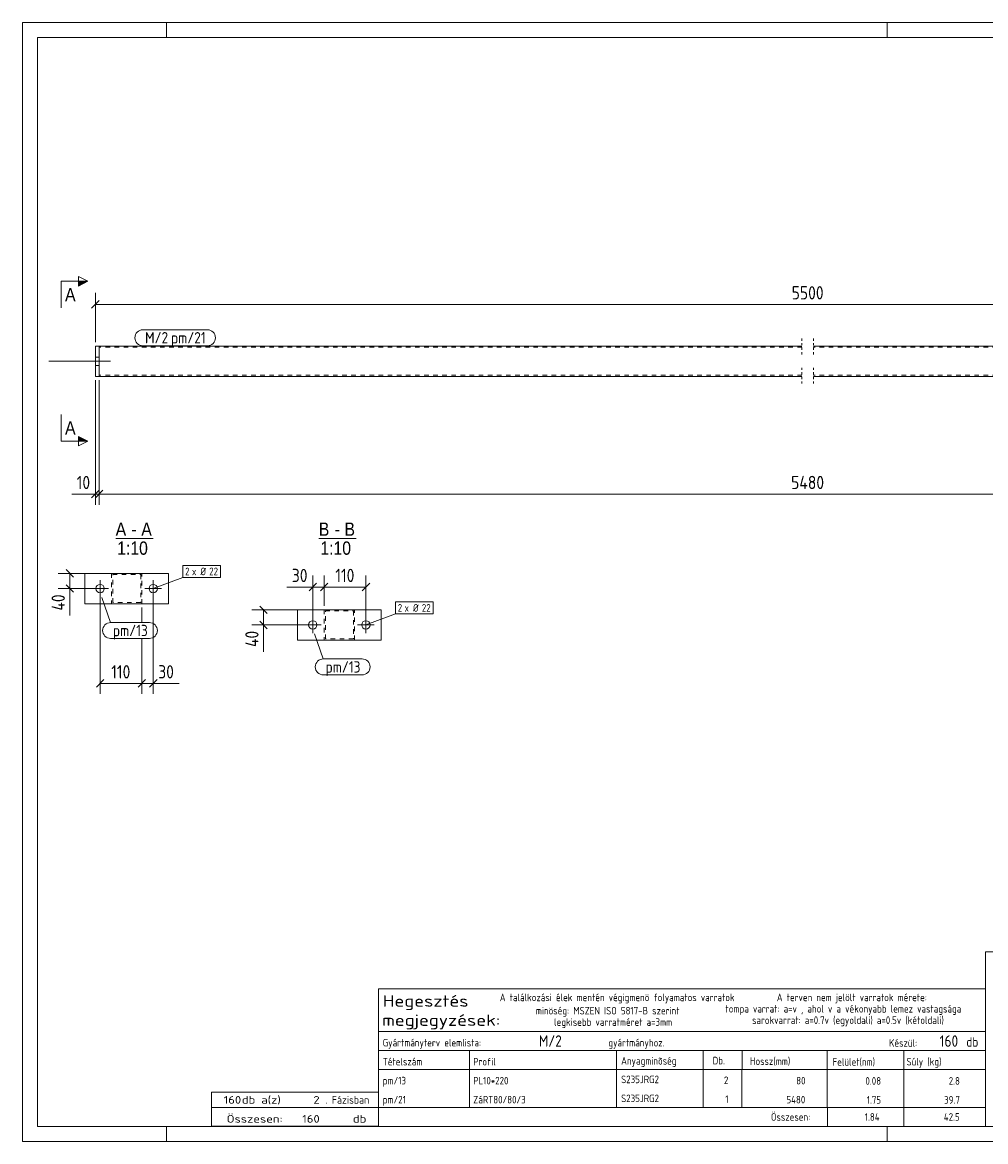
# Model space of a CAD drawing. Header units: millimetres. Extents: x 1 to 419, y 1 to 296.
# Tile 1 of 2: x 1 to 255, y 1 to 296. Entities that reach past the tile are written whole.
import ezdxf

# ---------------------------------------------------------------- set-up
doc = ezdxf.new("R2010")
doc.units = ezdxf.units.MM
doc.header["$LTSCALE"] = 0.6
for name, pattern in [('XKITLINE00', [0]), ('XKITLINE01', [4, 1, -1, 1, -1]), ('XKITLINE02', [4, 2, -2])]:
    doc.linetypes.add(name, pattern=pattern)
for name, color, linetype, lineweight in [('Bolt', 7, 'Continuous', 0), ('BoltMark', 3, 'Continuous', 0), ('DrawingSheet', 5, 'Continuous', 0), ('OtherObjectType', 1, 'Continuous', 0), ('Part', 2, 'Continuous', 0), ('PartMark', 3, 'Continuous', 0), ('Section', 6, 'Continuous', 0), ('Z-DIMENSIONS', 1, 'Continuous', 0)]:
    doc.layers.add(name, color=color, linetype=linetype, lineweight=lineweight)
doc.styles.add('ARIAL', font='ARIAL.TTF')
doc.styles.add('ISOCPEUR', font='ISOCPEUR.TTF')

msp = doc.modelspace()

# ---------------------------------------------------------------- hatches: boundary and pattern name
at = {"layer": 'Section'}
for points in [[(15.75, 227.75), (18.25, 227.75), (15.75, 226.5)], [(15.75, 186.87), (18.25, 185.62), (15.75, 185.62)]]:
    msp.add_hatch(color=6, dxfattribs=at).paths.add_polyline_path(points, flags=17)

# ---------------------------------------------------------------- linework, layer by layer
at = {"layer": 'Bolt', "color": 3, "linetype": 'XKITLINE00', "lineweight": 0}
for p, q in [((8, 206.68), (24.25, 206.68)), ((8, 206.68), (24.25, 206.68)), ((20.25, 207.78), (21.25, 207.78)), ((20.25, 207.78), (21.25, 207.78)), ((20.25, 205.58), (21.25, 205.58)), ((20.25, 205.58), (21.25, 205.58)), ((21.5, 144.58), (21.5, 148.98)), ((35.5, 144.58), (35.5, 148.98)), ((23.7, 146.78), (19.3, 146.78)), ((37.7, 146.78), (33.3, 146.78)), ((77.56, 134.98), (77.56, 139.38)), ((91.56, 134.98), (91.56, 139.38)), ((75.36, 137.18), (79.76, 137.18)), ((89.36, 137.18), (93.76, 137.18))]:
    msp.add_line(p, q, dxfattribs=at)
for centre in [(21.5, 146.78), (35.5, 146.78), (77.56, 137.18), (91.56, 137.18)]:
    msp.add_circle(centre, 1.1, dxfattribs=at)
at = {"layer": 'BoltMark', "color": 7, "linetype": 'XKITLINE00', "lineweight": 0}
for p, q in [((43.29, 152.88), (53.26, 152.88)), ((43.29, 149.68), (43.29, 152.88)), ((53.26, 149.68), (53.26, 152.88)), ((35.5, 146.78), (43.29, 149.68)), ((43.29, 149.68), (53.26, 149.68)), ((99.35, 143.28), (109.31, 143.28)), ((99.35, 140.08), (99.35, 143.28)), ((109.31, 140.08), (109.31, 143.28)), ((91.56, 137.18), (99.35, 140.08)), ((99.35, 140.08), (109.31, 140.08))]:
    msp.add_line(p, q, dxfattribs=at)
at = {"layer": 'DrawingSheet', "color": 2, "linetype": 'XKITLINE00', "lineweight": 0}
for p, q in [((419, 296), (1, 296)), ((1, 296), (1, 1)), ((39, 292), (39, 296)), ((229, 292), (229, 296)), ((39, 1), (39, 5)), ((229, 1), (229, 5)), ((1, 1), (419, 1))]:
    msp.add_line(p, q, dxfattribs=at)
at = {"layer": 'DrawingSheet', "color": 3, "linetype": 'XKITLINE00', "lineweight": 0}
for p, q in [((415, 292), (5, 292)), ((5, 292), (5, 5)), ((5, 5), (415, 5))]:
    msp.add_line(p, q, dxfattribs=at)
at = {"layer": 'OtherObjectType', "color": 6, "linetype": 'XKITLINE00', "lineweight": 0}
for p, q in [((25.59, 159.93), (35.47, 159.93)), ((79.14, 159.93), (89.03, 159.93))]:
    msp.add_line(p, q, dxfattribs=at)
at = {"layer": 'OtherObjectType', "color": 7, "linetype": 'XKITLINE00', "lineweight": 0}
for p, q in [((254.84, 51.05), (254.84, 6.75)), ((254.84, 51.05), (415, 51.05)), ((94.84, 30.01), (94.84, 41.26)), ((94.84, 41.26), (254.84, 41.26)), ((254.84, 41.26), (254.84, 30.01)), ((94.84, 30.01), (254.84, 30.01)), ((94.84, 30.01), (254.84, 30.01)), ((94.84, 30.01), (94.84, 25.01)), ((254.84, 30.01), (254.84, 25.01)), ((94.84, 25.01), (254.84, 25.01)), ((94.84, 25.01), (94.84, 20.01)), ((118.84, 25.01), (118.84, 20.01)), ((157.61, 20.01), (157.61, 25.01)), ((180.5, 25.01), (180.5, 20.01)), ((190.7, 25), (190.7, 20.13)), ((213.15, 25.01), (213.15, 20.01)), ((233.33, 25.01), (233.33, 20.01)), ((254.84, 25.01), (254.84, 20.01)), ((94.84, 20.01), (254.84, 20.01)), ((94.84, 20.01), (94.84, 15.01)), ((118.84, 20.01), (118.84, 15.01)), ((157.61, 15.01), (157.61, 20.01)), ((180.5, 20.01), (180.5, 15.01)), ((190.67, 20), (190.67, 15)), ((213.18, 20.01), (213.18, 15.01)), ((233.33, 20.01), (233.33, 15.01)), ((254.84, 20.01), (254.84, 15.01)), ((94.84, 15), (94.84, 10)), ((118.84, 15), (118.84, 10)), ((157.61, 10), (157.61, 15)), ((180.5, 15), (180.5, 10)), ((190.67, 15), (190.67, 10)), ((213.18, 15), (213.18, 10)), ((233.33, 15), (233.33, 10)), ((254.84, 15), (254.84, 10)), ((50.84, 10), (50.84, 14)), ((50.84, 14), (94.84, 14)), ((94.84, 10), (94.84, 14)), ((50.84, 10), (94.84, 10)), ((50.85, 5.02), (50.84, 9.99)), ((50.84, 9.98), (94.74, 9.98)), ((94.84, 10), (254.84, 10)), ((94.84, 10), (94.84, 5)), ((213.19, 10), (213.19, 5)), ((233.31, 10), (233.31, 5)), ((254.84, 10), (254.84, 5)), ((50.89, 5.03), (94.79, 5.03)), ((94.84, 5), (254.84, 5))]:
    msp.add_line(p, q, dxfattribs=at)
at = {"layer": 'Part', "color": 2, "linetype": 'XKITLINE01', "lineweight": 0}
for p, q in [((206.5, 212.68), (206.5, 208.38)), ((209.5, 212.68), (209.5, 208.38)), ((206.5, 204.98), (206.5, 200.68)), ((209.5, 204.98), (209.5, 200.68))]:
    msp.add_line(p, q, dxfattribs=at)
at = {"layer": 'Part', "color": 2, "linetype": 'XKITLINE00', "lineweight": 0}
for p, q in [((21.25, 210.68), (20.25, 210.68)), ((20.25, 210.68), (20.25, 202.68)), ((206.5, 210.68), (21.25, 210.68)), ((21.25, 202.68), (21.25, 210.68)), ((394.75, 210.68), (209.5, 210.68)), ((20.25, 202.68), (21.25, 202.68)), ((206.5, 202.68), (21.25, 202.68)), ((394.75, 202.68), (209.5, 202.68)), ((17.5, 150.78), (17.5, 142.78)), ((39.5, 150.78), (17.5, 150.78)), ((39.5, 142.78), (39.5, 150.78)), ((17.5, 142.78), (39.5, 142.78)), ((73.56, 133.18), (73.56, 141.18)), ((73.56, 141.18), (95.56, 141.18)), ((95.56, 141.18), (95.56, 133.18)), ((95.56, 133.18), (73.56, 133.18))]:
    msp.add_line(p, q, dxfattribs=at)
at = {"layer": 'Part', "color": 7, "linetype": 'XKITLINE02', "lineweight": 0}
for p, q in [((21.25, 202.68), (21.25, 210.68)), ((206.5, 210.38), (21.25, 210.38)), ((394.75, 210.38), (209.5, 210.38)), ((206.5, 202.98), (21.25, 202.98)), ((394.75, 202.98), (209.5, 202.98)), ((32.5, 150.78), (24.5, 150.78)), ((24.5, 150.78), (24.5, 142.78)), ((24.8, 143.08), (24.8, 150.48)), ((24.8, 150.48), (32.2, 150.48)), ((32.2, 150.48), (32.2, 143.08)), ((32.5, 142.78), (32.5, 150.78)), ((24.5, 142.78), (32.5, 142.78)), ((32.2, 143.08), (24.8, 143.08)), ((88.56, 141.18), (80.56, 141.18)), ((80.56, 141.18), (80.56, 133.18)), ((80.86, 133.48), (80.86, 140.88)), ((80.86, 140.88), (88.26, 140.88)), ((88.26, 140.88), (88.26, 133.48)), ((88.56, 133.18), (88.56, 141.18)), ((80.56, 133.18), (88.56, 133.18)), ((88.26, 133.48), (80.86, 133.48))]:
    msp.add_line(p, q, dxfattribs=at)
at = {"layer": 'PartMark', "color": 7, "linetype": 'XKITLINE00', "lineweight": 0}
for p, q in [((32.75, 214.98), (49.8, 214.98)), ((32.75, 210.78), (49.8, 210.78)), ((21.93, 144.41), (24.26, 137.82)), ((24.26, 137.82), (34.48, 137.82)), ((24.26, 133.62), (34.48, 133.62)), ((77.99, 134.81), (80.32, 128.22)), ((80.32, 128.22), (90.54, 128.22)), ((80.32, 124.02), (90.54, 124.02))]:
    msp.add_line(p, q, dxfattribs=at)
for centre, start, end in [((32.75, 212.88), 90, 270), ((49.8, 212.88), 270, 90), ((24.26, 135.72), 90, 270), ((34.48, 135.72), 270, 90), ((80.32, 126.12), 90, 270), ((90.54, 126.12), 270, 90)]:
    msp.add_arc(centre, 2.1, start, end, dxfattribs=at)
at = {"layer": 'Section', "color": 6, "linetype": 'XKITLINE00', "lineweight": 0}
for p, q in [((11.25, 227.75), (11.25, 220.75)), ((11.25, 227.75), (18.25, 227.75)), ((15.75, 226.5), (15.75, 229)), ((15.75, 229), (18.25, 227.75)), ((18.25, 227.75), (15.75, 226.5)), ((11.25, 185.62), (11.25, 192.62)), ((18.25, 185.62), (15.75, 186.87)), ((15.75, 186.87), (15.75, 184.37)), ((11.25, 185.62), (18.25, 185.62)), ((18.25, 185.62), (15.75, 184.37))]:
    msp.add_line(p, q, dxfattribs=at)
at = {"layer": 'Z-DIMENSIONS', "color": 7, "linetype": 'XKITLINE00', "lineweight": 0}
for p, q in [((20.25, 211.68), (20.25, 224.73)), ((21.24, 222.67), (19.26, 220.69)), ((20.25, 221.68), (395.75, 221.68)), ((20.25, 201.68), (20.25, 168.88)), ((21.25, 201.68), (21.25, 168.88)), ((21.25, 201.68), (21.25, 168.88)), ((20.25, 171.68), (14.02, 171.68)), ((20.25, 171.68), (14.02, 171.68)), ((21.24, 172.67), (19.26, 170.69)), ((20.25, 171.68), (21.25, 171.68)), ((22.24, 172.67), (20.26, 170.69)), ((22.24, 172.67), (20.26, 170.69)), ((21.25, 171.68), (394.75, 171.68)), ((23.5, 150.78), (10.45, 150.78)), ((12.51, 151.77), (14.49, 149.79)), ((13.5, 146.78), (13.5, 150.78)), ((12.51, 147.77), (14.49, 145.79)), ((78.55, 148.17), (76.57, 146.19)), ((77.56, 138.18), (77.56, 150.23)), ((81.55, 148.17), (79.57, 146.19)), ((81.55, 148.17), (79.57, 146.19)), ((80.56, 142.18), (80.56, 150.23)), ((80.56, 142.18), (80.56, 150.23)), ((92.55, 148.17), (90.57, 146.19)), ((91.56, 138.18), (91.56, 150.23)), ((20.5, 146.78), (10.45, 146.78)), ((13.5, 146.78), (13.5, 139.65)), ((13.5, 146.78), (13.5, 139.65)), ((21.5, 145.78), (21.5, 118.98)), ((35.5, 145.78), (35.5, 118.98)), ((77.56, 147.18), (70.72, 147.18)), ((77.56, 147.18), (70.72, 147.18)), ((77.56, 147.18), (80.56, 147.18)), ((80.56, 147.18), (91.56, 147.18)), ((32.5, 141.78), (32.5, 137.82)), ((32.5, 141.78), (32.5, 137.82)), ((63.57, 142.17), (65.55, 140.19)), ((79.56, 141.18), (61.51, 141.18)), ((64.56, 137.18), (64.56, 141.18)), ((76.56, 137.18), (61.51, 137.18)), ((63.57, 138.17), (65.55, 136.19)), ((64.56, 137.18), (64.56, 130.05)), ((64.56, 137.18), (64.56, 130.05)), ((32.5, 133.62), (32.5, 118.98)), ((32.5, 133.62), (32.5, 118.98)), ((22.49, 122.77), (20.51, 120.79)), ((21.5, 121.78), (32.5, 121.78)), ((33.49, 122.77), (31.51, 120.79)), ((33.49, 122.77), (31.51, 120.79)), ((32.5, 121.78), (35.5, 121.78)), ((36.49, 122.77), (34.51, 120.79)), ((35.5, 121.78), (42.34, 121.78)), ((35.5, 121.78), (42.34, 121.78))]:
    msp.add_line(p, q, dxfattribs=at)
at = {"layer": 'Z-DIMENSIONS', "color": 3}
for p in [(20.25, 221.68), (20.25, 171.68), (21.25, 171.68), (21.25, 171.68), (13.5, 150.78), (13.5, 146.78), (77.56, 147.18), (80.56, 147.18), (80.56, 147.18), (91.56, 147.18), (64.56, 141.18), (64.56, 137.18), (21.5, 121.78), (32.5, 121.78), (32.5, 121.78), (35.5, 121.78)]:
    msp.add_point(p, dxfattribs=at)

# ---------------------------------------------------------------- texts
at = {"layer": 'BoltMark', "color": 3, "style": 'ISOCPEUR', "width": 0.85}
for s, p in [('2', (43.89, 150.28)), ('x Ø', (45.7, 150.28)), ('22', (50.25, 150.28)), ('2', (99.95, 140.68)), ('x Ø', (101.75, 140.68)), ('22', (106.31, 140.68))]:
    msp.add_text(s, height=2, dxfattribs=at).set_placement(p)
at = {"layer": 'OtherObjectType', "color": 6, "style": 'ARIAL', "width": 0.85}
for s, p in [('A', (25.59, 160.68)), ('A', (32.35, 160.68)), ('B', (79.14, 160.68)), ('B', (85.91, 160.68)), ('-', (29.75, 160.68)), ('-', (83.31, 160.68)), ('1:10', (25.99, 155.68)), ('1:10', (79.54, 155.68))]:
    msp.add_text(s, height=3.5, dxfattribs=at).set_placement(p)
at = {"layer": 'OtherObjectType', "color": 7, "style": 'ISOCPEUR'}
for s, height, width, p in [('Hegesztés', 3, 1.19, (95.99, 36.57)), ('A találkozási élek mentén végigmenö folyamatos varratok', 2, 0.85, (126.84, 38.01)), ('A terven nem jelölt varratok mérete:', 2, 0.85, (199.86, 38.01)), ('minöség: MSZEN ISO 5817-B szerint', 2, 0.85, (136.34, 34.51)), ('tompa varrat: a=v , ahol v a vékonyabb lemez vastagsága', 2, 0.85, (186.34, 35.01)), ('megjegyzések:', 3, 1.19, (95.84, 31.51)), ('legkisebb varratméret a=3mm', 2, 0.85, (141.16, 31.51)), ('sarokvarrat: a=0.7v (egyoldali) a=0.5v (kétoldali)', 2, 0.85, (193.34, 32.01)), ('Gyártmányterv elemlista:                               gyártmányhoz.', 2, 0.85, (95.99, 26.07)), ('Készül:', 2, 0.85, (229.47, 26.01)), ('db', 2.5, 0.85, (249.84, 26.01)), ('Anyagminõség', 2, 0.85, (158.83, 21.29)), ('Tételszám', 2, 0.85, (95.99, 21.07)), ('Profil', 2, 0.85, (119.84, 21.07)), ('Db.', 2, 0.85, (182.96, 21.35)), ('Hossz(mm)', 2, 0.85, (192.78, 21.21)), ('Felület(nm)', 2, 0.85, (214.56, 21.01)), ('Súly (kg)', 2, 0.85, (234.05, 21.07)), ('160', 2, 1.211571, (54.05, 11)), ('db a(z)', 2, 1.211571, (58.84, 11)), ('2', 2, 1.211571, (77.7, 11)), ('. Fázisban', 2, 0.935, (80.84, 11)), ('Összesen:', 2, 0.85, (198.33, 6.5)), ('Összesen:            db', 2, 1.211571, (54.84, 6)), ('160', 2, 1.211571, (74.76, 6))]:
    msp.add_text(s, height=height, dxfattribs=dict(at, width=width)).set_placement(p)
at = {"layer": 'OtherObjectType', "color": 5, "style": 'ISOCPEUR', "width": 0.85}
for s, height, p in [('M/2', 3, (137.13, 26.01)), ('160', 3, (242.8, 26.01)), ('pm/13', 2, (95.99, 16.07)), ('PL10*220', 2, (119.84, 16.07)), ('S235JRG2', 2, (158.83, 16.4)), ('2', 2, (185.94, 16.17)), ('80', 2, (204.98, 16.07)), ('0.08', 2, (223.23, 16)), ('2.8', 2, (245.19, 16)), ('pm/21', 2, (95.99, 11.06)), ('ZáRT80/80/3', 2, (119.84, 11.06)), ('S235JRG2', 2, (158.83, 11.4)), ('1', 2, (186.28, 11.17)), ('5480', 2, (202.41, 11.06)), ('1.75', 2, (223.58, 11)), ('39.7', 2, (243.99, 11)), ('1.84', 2, (223.06, 6.5)), ('42.5', 2, (243.89, 6.5))]:
    msp.add_text(s, height=height, dxfattribs=at).set_placement(p)
at = {"layer": 'PartMark', "color": 1, "style": 'ISOCPEUR', "width": 0.85}
msp.add_text('M/2', height=3, dxfattribs=at).set_placement((33.35, 211.38))
at = {"layer": 'PartMark', "color": 3, "style": 'ISOCPEUR', "width": 0.85}
for s, p in [('pm/21', (40.18, 211.38)), ('pm/13', (24.86, 134.22)), ('pm/13', (80.92, 124.62))]:
    msp.add_text(s, height=3, dxfattribs=at).set_placement(p)
at = {"layer": 'Section', "color": 6, "style": 'ARIAL', "width": 0.85}
for p in [(12.25, 222.5), (12.25, 187.37)]:
    msp.add_text('A', height=3.5, dxfattribs=at).set_placement(p)
at = {"layer": 'Z-DIMENSIONS', "color": 3, "style": 'ISOCPEUR', "width": 0.85}
for s, p in [('5500', (203.79, 222.98)), ('10', (15.33, 172.98)), ('5480', (203.64, 172.98)), ('30', (72.03, 148.48)), ('110', (83.5, 148.48)), ('110', (24.44, 123.08)), ('30', (36.81, 123.08))]:
    msp.add_text(s, height=3.5, dxfattribs=at).set_placement(p)
for p in [(12.2, 140.96), (63.26, 131.36)]:
    msp.add_text('40', height=3.5, rotation=90.0002, dxfattribs=at).set_placement(p)

doc.saveas('drawing.dxf')
